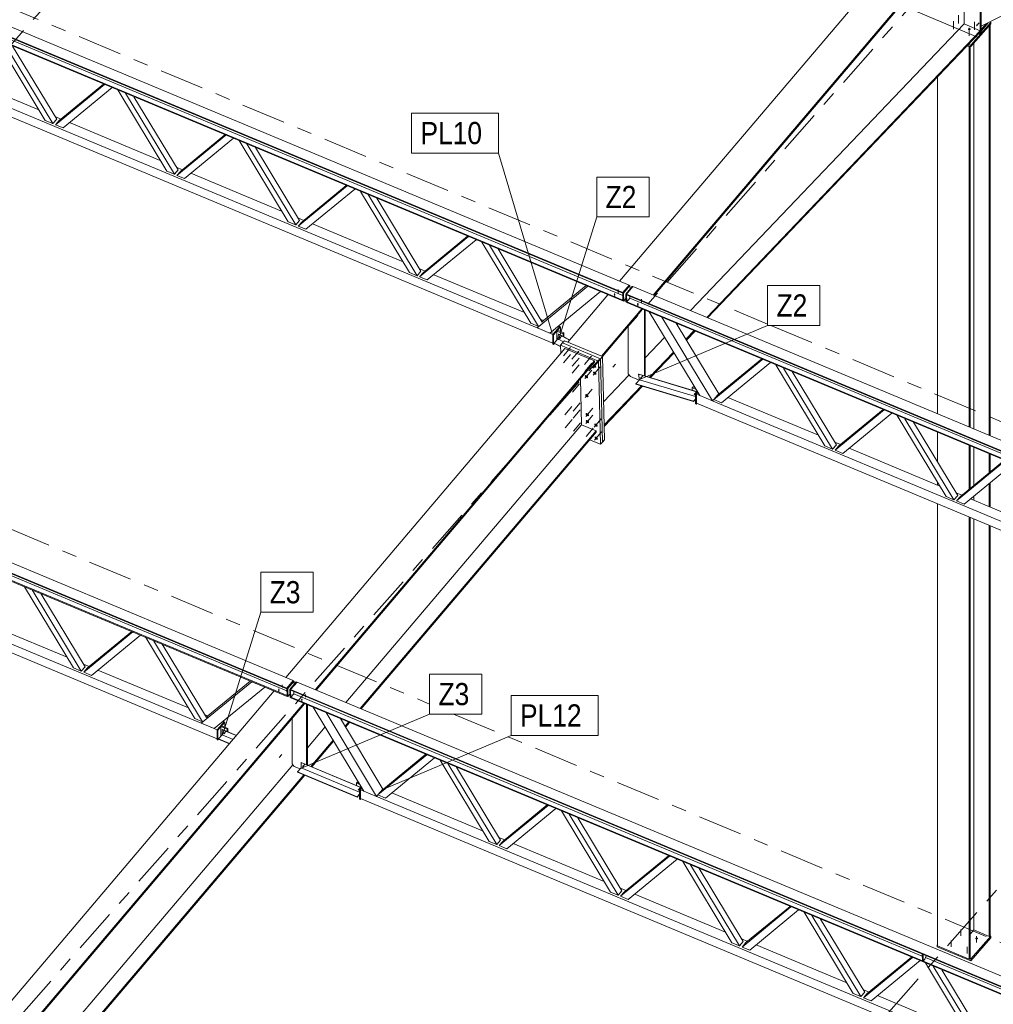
# Model space of a CAD drawing. Header units: millimetres. Extents: x -698 to 216, y -34 to 576.
# Tile 38 of 88: x -393 to -328, y 273 to 340. Entities that reach past the tile are written whole.
import ezdxf

# ---------------------------------------------------------------- set-up
doc = ezdxf.new("R2010")
doc.units = ezdxf.units.MM
for name, pattern in [('XKITLINE00', [0]), ('XKITLINE02', [4, 2, -2]), ('XKITLINE03', [6, 3, -1, 1, -1])]:
    doc.linetypes.add(name, pattern=pattern)
for name, color, linetype, lineweight in [('Element', 2, 'Continuous', 0), ('Spoina', 1, 'Continuous', 0), ('Znak elementu', 2, 'Continuous', 0), ('Śruba', 3, 'Continuous', 0)]:
    doc.layers.add(name, color=color, linetype=linetype, lineweight=lineweight)
doc.styles.add('ARIAL', font='ARIAL.TTF')

msp = doc.modelspace()

# ---------------------------------------------------------------- hatches: boundary and pattern name
at = {"layer": 'Śruba'}
for points in [[(-328.623, 339.565), (-328.616, 339.556), (-328.611, 339.547), (-328.607, 339.538), (-328.605, 339.529), (-328.605, 339.521), (-328.607, 339.513), (-328.611, 339.507), (-328.617, 339.503), (-328.624, 339.5), (-328.632, 339.499), (-328.641, 339.499), (-328.65, 339.502), (-328.66, 339.506), (-328.67, 339.512), (-328.679, 339.519), (-328.687, 339.527), (-328.694, 339.536), (-328.699, 339.545), (-328.703, 339.554), (-328.704, 339.563), (-328.704, 339.571), (-328.702, 339.578), (-328.699, 339.585), (-328.693, 339.589), (-328.686, 339.592), (-328.678, 339.593), (-328.669, 339.592), (-328.659, 339.59), (-328.649, 339.586), (-328.64, 339.58), (-328.631, 339.573)], [(-329.194, 339.2), (-329.203, 339.2), (-329.212, 339.202), (-329.22, 339.204), (-329.228, 339.207), (-329.236, 339.21), (-329.243, 339.214), (-329.25, 339.218), (-329.256, 339.222), (-329.261, 339.227), (-329.266, 339.233), (-329.27, 339.238), (-329.273, 339.244), (-329.275, 339.25), (-329.276, 339.256), (-329.277, 339.262), (-329.276, 339.269), (-329.275, 339.275), (-329.273, 339.281), (-329.27, 339.287), (-329.266, 339.292), (-329.261, 339.297), (-329.256, 339.302), (-329.25, 339.307), (-329.243, 339.311), (-329.236, 339.315), (-329.228, 339.318), (-329.22, 339.321), (-329.212, 339.323), (-329.203, 339.324), (-329.194, 339.325), (-329.185, 339.325), (-329.176, 339.325), (-329.167, 339.324), (-329.158, 339.323), (-329.15, 339.321), (-329.142, 339.318), (-329.134, 339.315), (-329.127, 339.311), (-329.12, 339.307), (-329.114, 339.302), (-329.109, 339.297), (-329.104, 339.292), (-329.1, 339.287), (-329.097, 339.281), (-329.095, 339.275), (-329.094, 339.269), (-329.093, 339.262), (-329.094, 339.256), (-329.095, 339.25), (-329.097, 339.244), (-329.1, 339.238), (-329.104, 339.233), (-329.109, 339.227), (-329.114, 339.222), (-329.12, 339.218), (-329.127, 339.214), (-329.134, 339.21), (-329.142, 339.207), (-329.15, 339.204), (-329.158, 339.202), (-329.167, 339.2), (-329.176, 339.2), (-329.185, 339.199)], [(-353.159, 321.284), (-353.17, 321.286), (-353.18, 321.29), (-353.189, 321.295), (-353.196, 321.301), (-353.202, 321.308), (-353.205, 321.315), (-353.207, 321.323), (-353.206, 321.332), (-353.203, 321.339), (-353.197, 321.347), (-353.19, 321.353), (-353.182, 321.358), (-353.172, 321.362), (-353.161, 321.365), (-353.149, 321.366), (-353.138, 321.366), (-353.127, 321.363), (-353.117, 321.36), (-353.108, 321.355), (-353.1, 321.349), (-353.095, 321.342), (-353.091, 321.334), (-353.09, 321.326), (-353.091, 321.318), (-353.094, 321.31), (-353.099, 321.303), (-353.107, 321.297), (-353.115, 321.291), (-353.125, 321.287), (-353.136, 321.285), (-353.147, 321.284)], [(-351.592, 320.629), (-351.603, 320.632), (-351.613, 320.635), (-351.622, 320.64), (-351.629, 320.646), (-351.635, 320.653), (-351.638, 320.661), (-351.639, 320.669), (-351.638, 320.677), (-351.635, 320.685), (-351.63, 320.692), (-351.623, 320.698), (-351.614, 320.704), (-351.604, 320.708), (-351.593, 320.71), (-351.582, 320.711), (-351.571, 320.711), (-351.56, 320.709), (-351.549, 320.705), (-351.541, 320.7), (-351.533, 320.694), (-351.528, 320.687), (-351.524, 320.68), (-351.523, 320.672), (-351.524, 320.663), (-351.527, 320.656), (-351.532, 320.648), (-351.539, 320.642), (-351.548, 320.637), (-351.558, 320.633), (-351.569, 320.63), (-351.58, 320.629)], [(-356.794, 318.418), (-356.787, 318.409), (-356.782, 318.4), (-356.778, 318.39), (-356.777, 318.382), (-356.777, 318.373), (-356.779, 318.366), (-356.782, 318.36), (-356.788, 318.355), (-356.795, 318.353), (-356.803, 318.351), (-356.812, 318.352), (-356.822, 318.355), (-356.832, 318.359), (-356.841, 318.364), (-356.85, 318.371), (-356.858, 318.379), (-356.865, 318.388), (-356.87, 318.397), (-356.874, 318.407), (-356.876, 318.416), (-356.876, 318.424), (-356.874, 318.431), (-356.87, 318.437), (-356.865, 318.442), (-356.858, 318.445), (-356.849, 318.446), (-356.84, 318.445), (-356.831, 318.443), (-356.821, 318.438), (-356.811, 318.433), (-356.802, 318.426)], [(-354.444, 316.528), (-354.435, 316.519), (-354.426, 316.509), (-354.419, 316.499), (-354.412, 316.489), (-354.406, 316.478), (-354.401, 316.468), (-354.397, 316.458), (-354.394, 316.448), (-354.392, 316.438), (-354.391, 316.428), (-354.392, 316.419), (-354.393, 316.411), (-354.395, 316.403), (-354.399, 316.396), (-354.404, 316.389), (-354.409, 316.384), (-354.416, 316.379), (-354.423, 316.376), (-354.431, 316.373), (-354.44, 316.371), (-354.449, 316.37), (-354.459, 316.371), (-354.47, 316.372), (-354.481, 316.374), (-354.492, 316.377), (-354.503, 316.381), (-354.514, 316.387), (-354.525, 316.393), (-354.536, 316.399), (-354.547, 316.407), (-354.557, 316.415), (-354.567, 316.424), (-354.576, 316.433), (-354.584, 316.443), (-354.592, 316.453), (-354.599, 316.463), (-354.605, 316.473), (-354.61, 316.484), (-354.614, 316.494), (-354.617, 316.504), (-354.618, 316.514), (-354.619, 316.523), (-354.619, 316.532), (-354.618, 316.541), (-354.615, 316.549), (-354.611, 316.556), (-354.607, 316.562), (-354.601, 316.568), (-354.595, 316.572), (-354.588, 316.576), (-354.579, 316.579), (-354.571, 316.581), (-354.561, 316.581), (-354.551, 316.581), (-354.541, 316.58), (-354.53, 316.578), (-354.519, 316.574), (-354.508, 316.57), (-354.496, 316.565), (-354.485, 316.559), (-354.474, 316.552), (-354.464, 316.545), (-354.454, 316.537)], [(-354.992, 315.824), (-354.983, 315.815), (-354.975, 315.805), (-354.967, 315.795), (-354.96, 315.785), (-354.954, 315.774), (-354.949, 315.764), (-354.945, 315.754), (-354.942, 315.744), (-354.94, 315.734), (-354.94, 315.724), (-354.94, 315.715), (-354.941, 315.707), (-354.944, 315.699), (-354.947, 315.692), (-354.952, 315.685), (-354.957, 315.68), (-354.964, 315.675), (-354.971, 315.671), (-354.979, 315.669), (-354.988, 315.667), (-354.998, 315.666), (-355.008, 315.666), (-355.018, 315.668), (-355.029, 315.67), (-355.04, 315.673), (-355.051, 315.677), (-355.062, 315.682), (-355.073, 315.688), (-355.084, 315.695), (-355.095, 315.703), (-355.105, 315.711), (-355.115, 315.72), (-355.124, 315.729), (-355.132, 315.739), (-355.14, 315.749), (-355.147, 315.759), (-355.153, 315.769), (-355.158, 315.779), (-355.162, 315.79), (-355.165, 315.8), (-355.167, 315.81), (-355.168, 315.819), (-355.167, 315.828), (-355.166, 315.837), (-355.163, 315.844), (-355.16, 315.852), (-355.155, 315.858), (-355.15, 315.864), (-355.143, 315.868), (-355.136, 315.872), (-355.128, 315.875), (-355.119, 315.876), (-355.109, 315.877), (-355.099, 315.877), (-355.089, 315.876), (-355.078, 315.873), (-355.067, 315.87), (-355.056, 315.866), (-355.045, 315.861), (-355.034, 315.855), (-355.023, 315.848), (-355.012, 315.841), (-355.002, 315.833)], [(-354.433, 316.057), (-354.424, 316.048), (-354.416, 316.038), (-354.408, 316.028), (-354.401, 316.018), (-354.395, 316.007), (-354.39, 315.997), (-354.386, 315.987), (-354.383, 315.977), (-354.381, 315.967), (-354.38, 315.957), (-354.381, 315.948), (-354.382, 315.94), (-354.385, 315.932), (-354.388, 315.925), (-354.393, 315.918), (-354.398, 315.913), (-354.405, 315.908), (-354.412, 315.904), (-354.42, 315.902), (-354.429, 315.9), (-354.439, 315.899), (-354.449, 315.899), (-354.459, 315.901), (-354.47, 315.903), (-354.481, 315.906), (-354.492, 315.91), (-354.503, 315.915), (-354.514, 315.921), (-354.525, 315.928), (-354.536, 315.936), (-354.546, 315.944), (-354.556, 315.953), (-354.565, 315.962), (-354.573, 315.972), (-354.581, 315.982), (-354.588, 315.992), (-354.594, 316.002), (-354.599, 316.012), (-354.603, 316.023), (-354.606, 316.033), (-354.608, 316.043), (-354.608, 316.052), (-354.608, 316.061), (-354.607, 316.07), (-354.604, 316.077), (-354.601, 316.085), (-354.596, 316.091), (-354.591, 316.097), (-354.584, 316.101), (-354.577, 316.105), (-354.569, 316.108), (-354.56, 316.109), (-354.55, 316.11), (-354.54, 316.11), (-354.53, 316.109), (-354.519, 316.106), (-354.508, 316.103), (-354.497, 316.099), (-354.486, 316.094), (-354.475, 316.088), (-354.464, 316.081), (-354.453, 316.074), (-354.443, 316.066)], [(-351.324, 315.715), (-351.317, 315.707), (-351.311, 315.697), (-351.308, 315.688), (-351.306, 315.679), (-351.306, 315.671), (-351.308, 315.664), (-351.312, 315.658), (-351.317, 315.653), (-351.324, 315.65), (-351.333, 315.649), (-351.342, 315.65), (-351.351, 315.652), (-351.361, 315.656), (-351.371, 315.662), (-351.38, 315.669), (-351.388, 315.677), (-351.394, 315.686), (-351.4, 315.695), (-351.404, 315.704), (-351.405, 315.713), (-351.405, 315.722), (-351.403, 315.729), (-351.399, 315.735), (-351.394, 315.739), (-351.387, 315.742), (-351.379, 315.743), (-351.37, 315.743), (-351.36, 315.74), (-351.35, 315.736), (-351.341, 315.73), (-351.332, 315.723)], [(-354.963, 314.54), (-354.954, 314.531), (-354.945, 314.521), (-354.937, 314.511), (-354.931, 314.501), (-354.925, 314.491), (-354.92, 314.48), (-354.916, 314.47), (-354.913, 314.46), (-354.911, 314.45), (-354.91, 314.441), (-354.91, 314.432), (-354.912, 314.423), (-354.914, 314.415), (-354.918, 314.408), (-354.922, 314.402), (-354.928, 314.396), (-354.934, 314.392), (-354.942, 314.388), (-354.95, 314.385), (-354.959, 314.383), (-354.968, 314.382), (-354.978, 314.383), (-354.989, 314.384), (-355, 314.386), (-355.011, 314.39), (-355.022, 314.394), (-355.033, 314.399), (-355.044, 314.405), (-355.055, 314.412), (-355.066, 314.419), (-355.076, 314.427), (-355.085, 314.436), (-355.095, 314.445), (-355.103, 314.455), (-355.111, 314.465), (-355.118, 314.475), (-355.123, 314.485), (-355.128, 314.496), (-355.132, 314.506), (-355.135, 314.516), (-355.137, 314.526), (-355.138, 314.535), (-355.138, 314.544), (-355.136, 314.553), (-355.134, 314.561), (-355.13, 314.568), (-355.126, 314.574), (-355.12, 314.58), (-355.114, 314.585), (-355.106, 314.588), (-355.098, 314.591), (-355.089, 314.593), (-355.08, 314.594), (-355.07, 314.593), (-355.059, 314.592), (-355.049, 314.59), (-355.038, 314.587), (-355.026, 314.582), (-355.015, 314.577), (-355.004, 314.571), (-354.993, 314.564), (-354.983, 314.557), (-354.972, 314.549)], [(-347.705, 314.621), (-347.699, 314.612), (-347.693, 314.603), (-347.689, 314.594), (-347.688, 314.585), (-347.688, 314.577), (-347.69, 314.57), (-347.694, 314.564), (-347.699, 314.559), (-347.706, 314.556), (-347.714, 314.555), (-347.723, 314.556), (-347.733, 314.558), (-347.743, 314.562), (-347.752, 314.568), (-347.761, 314.575), (-347.769, 314.583), (-347.776, 314.592), (-347.782, 314.601), (-347.785, 314.61), (-347.787, 314.619), (-347.787, 314.627), (-347.785, 314.635), (-347.781, 314.641), (-347.776, 314.645), (-347.769, 314.648), (-347.76, 314.649), (-347.751, 314.649), (-347.742, 314.646), (-347.732, 314.642), (-347.722, 314.636), (-347.713, 314.629)], [(-354.933, 313.256), (-354.924, 313.247), (-354.916, 313.237), (-354.908, 313.228), (-354.901, 313.217), (-354.895, 313.207), (-354.89, 313.197), (-354.886, 313.186), (-354.883, 313.176), (-354.881, 313.166), (-354.881, 313.157), (-354.881, 313.148), (-354.882, 313.139), (-354.885, 313.132), (-354.888, 313.124), (-354.893, 313.118), (-354.899, 313.113), (-354.905, 313.108), (-354.912, 313.104), (-354.92, 313.101), (-354.929, 313.1), (-354.939, 313.099), (-354.949, 313.099), (-354.959, 313.1), (-354.97, 313.103), (-354.981, 313.106), (-354.992, 313.11), (-355.003, 313.115), (-355.015, 313.121), (-355.025, 313.128), (-355.036, 313.135), (-355.046, 313.144), (-355.056, 313.152), (-355.065, 313.162), (-355.074, 313.171), (-355.081, 313.181), (-355.088, 313.191), (-355.094, 313.202), (-355.099, 313.212), (-355.103, 313.222), (-355.106, 313.232), (-355.108, 313.242), (-355.109, 313.252), (-355.108, 313.261), (-355.107, 313.269), (-355.104, 313.277), (-355.101, 313.284), (-355.096, 313.291), (-355.091, 313.296), (-355.084, 313.301), (-355.077, 313.305), (-355.069, 313.307), (-355.06, 313.309), (-355.05, 313.31), (-355.04, 313.31), (-355.03, 313.308), (-355.019, 313.306), (-355.008, 313.303), (-354.997, 313.299), (-354.986, 313.294), (-354.975, 313.288), (-354.964, 313.281), (-354.953, 313.273), (-354.943, 313.265)], [(-354.922, 312.785), (-354.913, 312.776), (-354.905, 312.766), (-354.897, 312.756), (-354.89, 312.746), (-354.884, 312.736), (-354.879, 312.726), (-354.875, 312.715), (-354.872, 312.705), (-354.871, 312.695), (-354.87, 312.686), (-354.87, 312.677), (-354.872, 312.668), (-354.874, 312.66), (-354.878, 312.653), (-354.882, 312.647), (-354.888, 312.641), (-354.894, 312.637), (-354.902, 312.633), (-354.91, 312.63), (-354.918, 312.628), (-354.928, 312.628), (-354.938, 312.628), (-354.948, 312.629), (-354.959, 312.632), (-354.97, 312.635), (-354.981, 312.639), (-354.993, 312.644), (-355.004, 312.65), (-355.015, 312.657), (-355.025, 312.664), (-355.035, 312.672), (-355.045, 312.681), (-355.054, 312.69), (-355.063, 312.7), (-355.07, 312.71), (-355.077, 312.72), (-355.083, 312.731), (-355.088, 312.741), (-355.092, 312.751), (-355.095, 312.761), (-355.097, 312.771), (-355.098, 312.781), (-355.097, 312.79), (-355.096, 312.798), (-355.094, 312.806), (-355.09, 312.813), (-355.085, 312.82), (-355.08, 312.825), (-355.073, 312.83), (-355.066, 312.833), (-355.058, 312.836), (-355.049, 312.838), (-355.04, 312.839), (-355.03, 312.839), (-355.019, 312.837), (-355.008, 312.835), (-354.997, 312.832), (-354.986, 312.828), (-354.975, 312.822), (-354.964, 312.817), (-354.953, 312.81), (-354.942, 312.802), (-354.932, 312.794)], [(-354.353, 312.547), (-354.343, 312.538), (-354.335, 312.528), (-354.327, 312.518), (-354.32, 312.508), (-354.314, 312.498), (-354.309, 312.487), (-354.305, 312.477), (-354.303, 312.467), (-354.301, 312.457), (-354.3, 312.448), (-354.3, 312.439), (-354.302, 312.43), (-354.304, 312.422), (-354.308, 312.415), (-354.312, 312.409), (-354.318, 312.403), (-354.324, 312.399), (-354.332, 312.395), (-354.34, 312.392), (-354.349, 312.39), (-354.358, 312.39), (-354.368, 312.39), (-354.378, 312.391), (-354.389, 312.393), (-354.4, 312.397), (-354.411, 312.401), (-354.423, 312.406), (-354.434, 312.412), (-354.445, 312.419), (-354.455, 312.426), (-354.465, 312.434), (-354.475, 312.443), (-354.484, 312.452), (-354.493, 312.462), (-354.5, 312.472), (-354.507, 312.482), (-354.513, 312.493), (-354.518, 312.503), (-354.522, 312.513), (-354.525, 312.523), (-354.527, 312.533), (-354.528, 312.543), (-354.528, 312.552), (-354.526, 312.56), (-354.524, 312.568), (-354.52, 312.575), (-354.516, 312.581), (-354.51, 312.587), (-354.503, 312.592), (-354.496, 312.595), (-354.488, 312.598), (-354.479, 312.6), (-354.47, 312.601), (-354.46, 312.6), (-354.449, 312.599), (-354.438, 312.597), (-354.427, 312.594), (-354.416, 312.59), (-354.405, 312.584), (-354.394, 312.578), (-354.383, 312.572), (-354.372, 312.564), (-354.362, 312.556)], [(-354.332, 311.664), (-354.323, 311.655), (-354.315, 311.645), (-354.307, 311.635), (-354.3, 311.625), (-354.294, 311.615), (-354.289, 311.604), (-354.285, 311.594), (-354.282, 311.584), (-354.28, 311.574), (-354.28, 311.564), (-354.28, 311.555), (-354.281, 311.547), (-354.284, 311.539), (-354.287, 311.532), (-354.292, 311.526), (-354.297, 311.52), (-354.304, 311.515), (-354.311, 311.512), (-354.319, 311.509), (-354.328, 311.507), (-354.338, 311.506), (-354.348, 311.507), (-354.358, 311.508), (-354.369, 311.51), (-354.38, 311.513), (-354.391, 311.518), (-354.402, 311.523), (-354.413, 311.529), (-354.424, 311.535), (-354.435, 311.543), (-354.445, 311.551), (-354.455, 311.56), (-354.464, 311.569), (-354.472, 311.579), (-354.48, 311.589), (-354.487, 311.599), (-354.493, 311.609), (-354.498, 311.62), (-354.502, 311.63), (-354.505, 311.64), (-354.507, 311.65), (-354.508, 311.659), (-354.507, 311.668), (-354.506, 311.677), (-354.503, 311.685), (-354.5, 311.692), (-354.495, 311.698), (-354.49, 311.704), (-354.483, 311.708), (-354.476, 311.712), (-354.468, 311.715), (-354.459, 311.717), (-354.449, 311.717), (-354.439, 311.717), (-354.429, 311.716), (-354.418, 311.714), (-354.407, 311.71), (-354.396, 311.706), (-354.385, 311.701), (-354.374, 311.695), (-354.363, 311.688), (-354.352, 311.681), (-354.342, 311.673)], [(-375.855, 294.552), (-375.866, 294.554), (-375.876, 294.558), (-375.885, 294.563), (-375.893, 294.569), (-375.898, 294.576), (-375.902, 294.584), (-375.903, 294.592), (-375.902, 294.6), (-375.899, 294.608), (-375.894, 294.615), (-375.887, 294.621), (-375.878, 294.627), (-375.868, 294.631), (-375.857, 294.633), (-375.846, 294.634), (-375.834, 294.634), (-375.823, 294.632), (-375.813, 294.628), (-375.804, 294.623), (-375.797, 294.617), (-375.791, 294.61), (-375.788, 294.602), (-375.786, 294.594), (-375.787, 294.586), (-375.79, 294.578), (-375.796, 294.571), (-375.803, 294.565), (-375.812, 294.559), (-375.822, 294.555), (-375.832, 294.553), (-375.844, 294.552)], [(-374.288, 293.898), (-374.299, 293.9), (-374.309, 293.903), (-374.318, 293.908), (-374.325, 293.914), (-374.331, 293.921), (-374.334, 293.929), (-374.336, 293.937), (-374.335, 293.945), (-374.332, 293.953), (-374.326, 293.96), (-374.319, 293.967), (-374.311, 293.972), (-374.301, 293.976), (-374.29, 293.979), (-374.278, 293.98), (-374.267, 293.979), (-374.256, 293.977), (-374.246, 293.973), (-374.237, 293.968), (-374.229, 293.962), (-374.224, 293.955), (-374.22, 293.948), (-374.219, 293.94), (-374.22, 293.932), (-374.223, 293.924), (-374.228, 293.917), (-374.235, 293.91), (-374.244, 293.905), (-374.254, 293.901), (-374.265, 293.898), (-374.276, 293.897)], [(-379.491, 291.686), (-379.484, 291.677), (-379.478, 291.668), (-379.475, 291.659), (-379.473, 291.65), (-379.473, 291.641), (-379.475, 291.634), (-379.479, 291.628), (-379.484, 291.624), (-379.491, 291.621), (-379.499, 291.62), (-379.509, 291.62), (-379.518, 291.623), (-379.528, 291.627), (-379.538, 291.633), (-379.547, 291.64), (-379.555, 291.648), (-379.561, 291.656), (-379.567, 291.666), (-379.57, 291.675), (-379.572, 291.684), (-379.572, 291.692), (-379.57, 291.699), (-379.566, 291.705), (-379.561, 291.71), (-379.554, 291.713), (-379.546, 291.714), (-379.537, 291.713), (-379.527, 291.711), (-379.517, 291.706), (-379.508, 291.701), (-379.499, 291.694)], [(-374.162, 289.46), (-374.156, 289.451), (-374.15, 289.442), (-374.147, 289.433), (-374.145, 289.424), (-374.145, 289.416), (-374.147, 289.409), (-374.151, 289.403), (-374.156, 289.398), (-374.163, 289.395), (-374.171, 289.394), (-374.18, 289.395), (-374.19, 289.397), (-374.2, 289.401), (-374.209, 289.407), (-374.218, 289.414), (-374.226, 289.422), (-374.233, 289.431), (-374.239, 289.44), (-374.242, 289.449), (-374.244, 289.458), (-374.244, 289.466), (-374.242, 289.474), (-374.238, 289.48), (-374.233, 289.484), (-374.226, 289.487), (-374.218, 289.488), (-374.208, 289.488), (-374.199, 289.485), (-374.189, 289.481), (-374.18, 289.475), (-374.171, 289.468)], [(-370.402, 287.889), (-370.395, 287.88), (-370.389, 287.871), (-370.386, 287.862), (-370.384, 287.853), (-370.384, 287.845), (-370.386, 287.838), (-370.39, 287.832), (-370.395, 287.827), (-370.402, 287.824), (-370.411, 287.823), (-370.42, 287.824), (-370.429, 287.826), (-370.439, 287.83), (-370.449, 287.836), (-370.458, 287.843), (-370.466, 287.851), (-370.473, 287.86), (-370.478, 287.869), (-370.482, 287.878), (-370.483, 287.887), (-370.483, 287.895), (-370.481, 287.903), (-370.477, 287.909), (-370.472, 287.913), (-370.465, 287.916), (-370.457, 287.917), (-370.448, 287.917), (-370.438, 287.914), (-370.428, 287.91), (-370.419, 287.904), (-370.41, 287.897)], [(-328.697, 277.734), (-328.706, 277.735), (-328.714, 277.736), (-328.723, 277.738), (-328.731, 277.741), (-328.739, 277.744), (-328.746, 277.748), (-328.753, 277.752), (-328.759, 277.756), (-328.764, 277.761), (-328.769, 277.767), (-328.772, 277.772), (-328.776, 277.778), (-328.778, 277.784), (-328.779, 277.79), (-328.779, 277.796), (-328.779, 277.803), (-328.778, 277.809), (-328.776, 277.815), (-328.772, 277.821), (-328.769, 277.826), (-328.764, 277.832), (-328.759, 277.837), (-328.753, 277.841), (-328.746, 277.845), (-328.739, 277.849), (-328.731, 277.852), (-328.723, 277.855), (-328.714, 277.857), (-328.706, 277.858), (-328.697, 277.859), (-328.688, 277.86), (-328.679, 277.859), (-328.67, 277.858), (-328.661, 277.857), (-328.653, 277.855), (-328.645, 277.852), (-328.637, 277.849), (-328.63, 277.845), (-328.623, 277.841), (-328.617, 277.837), (-328.612, 277.832), (-328.607, 277.826), (-328.603, 277.821), (-328.6, 277.815), (-328.598, 277.809), (-328.597, 277.803), (-328.596, 277.796), (-328.597, 277.79), (-328.598, 277.784), (-328.6, 277.778), (-328.603, 277.772), (-328.607, 277.767), (-328.612, 277.761), (-328.617, 277.756), (-328.623, 277.752), (-328.63, 277.748), (-328.637, 277.744), (-328.645, 277.741), (-328.653, 277.738), (-328.661, 277.736), (-328.67, 277.735), (-328.679, 277.734), (-328.688, 277.733)]]:
    msp.add_hatch(color=256, dxfattribs=at).paths.add_polyline_path(points, flags=17)

# ---------------------------------------------------------------- linework, layer by layer
at = {"layer": 'Element', "linetype": 'XKITLINE00', "lineweight": 0}
for p, q in [((-437.403, 357.569), (-352.168, 321.966)), ((-352.6, 321.457), (-437.835, 357.06)), ((-352.599, 321.41), (-437.834, 357.013)), ((-352.588, 320.939), (-437.823, 356.542)), ((-352.587, 320.892), (-437.822, 356.495)), ((-433.114, 349.687), (-357.317, 318.026)), ((-432.084, 349.861), (-358.38, 319.075)), ((-352.816, 322.237), (-331.162, 347.751)), ((-350.536, 321.285), (-328.618, 347.11)), ((-350.475, 321.259), (-328.557, 347.085)), ((-328.441, 338.914), (-328.441, 347.037)), ((-328.372, 338.993), (-328.372, 346.945)), ((-329.538, 339.613), (-329.538, 345.929)), ((-328.372, 339.465), (-325.116, 341.116)), ((-348.027, 320.236), (-329.538, 339.613)), ((-329.538, 339.613), (-328.441, 339.154)), ((-329.085, 338.184), (-327.728, 339.723)), ((-327.728, 339.627), (-329.085, 338.087)), ((-328.372, 339.233), (-328.047, 339.629)), ((-328.368, 339.141), (-327.911, 339.698)), ((-327.836, 311.803), (-327.836, 339.504)), ((-327.801, 339.754), (-327.728, 339.723)), ((-327.764, 311.773), (-327.764, 339.585)), ((-327.728, 339.723), (-327.728, 339.627)), ((-395.014, 338.988), (-352.596, 321.27)), ((-346.929, 319.778), (-328.441, 339.154)), ((-346.863, 319.751), (-328.445, 339.053)), ((-328.539, 338.955), (-328.441, 338.914)), ((-328.441, 339.154), (-328.445, 339.053)), ((-328.441, 338.914), (-328.372, 338.993)), ((-328.368, 339.141), (-328.372, 339.233)), ((-328.372, 339.143), (-328.368, 339.141)), ((-391.621, 333.094), (-394.93, 338.579)), ((-391.103, 332.877), (-394.412, 338.362)), ((-329.324, 338.133), (-329.191, 338.077)), ((-329.085, 338.087), (-329.287, 338.171)), ((-329.221, 338.24), (-329.085, 338.184)), ((-329.085, 338.184), (-329.085, 338.087)), ((-328.871, 312.235), (-328.871, 338.33)), ((-393.828, 338.118), (-390.843, 333.172)), ((-329.191, 338.077), (-329.156, 338.117)), ((-329.191, 312.369), (-329.191, 338.077)), ((-329.12, 312.339), (-329.12, 338.101)), ((-398.182, 336.371), (-392.054, 333.811)), ((-390.931, 332.805), (-387.622, 335.526)), ((-390.671, 333.1), (-387.687, 335.553)), ((-331.328, 313.262), (-331.328, 336.032)), ((-387.104, 335.31), (-390.413, 332.589)), ((-383.418, 329.668), (-386.728, 335.153)), ((-382.9, 329.451), (-386.21, 334.936)), ((-385.626, 334.692), (-382.641, 329.745)), ((-391.103, 332.877), (-391.621, 333.094)), ((-390.843, 333.172), (-391.103, 332.877)), ((-390.952, 333.351), (-390.563, 333.189)), ((-390.931, 332.805), (-390.671, 333.1)), ((-389.98, 332.945), (-383.851, 330.385)), ((-390.413, 332.589), (-390.931, 332.805)), ((-382.728, 329.379), (-379.419, 332.1)), ((-382.469, 329.674), (-379.485, 332.127)), ((-378.901, 331.884), (-382.21, 329.163)), ((-375.216, 326.241), (-378.525, 331.726)), ((-374.698, 326.025), (-378.007, 331.51)), ((-460.099, 330.837), (-374.864, 295.234)), ((-377.423, 331.266), (-374.439, 326.319)), ((-375.296, 294.725), (-460.531, 330.328)), ((-375.295, 294.678), (-460.53, 330.281)), ((-375.284, 294.207), (-460.519, 329.81)), ((-375.283, 294.16), (-460.518, 329.763)), ((-382.9, 329.451), (-383.418, 329.668)), ((-382.641, 329.745), (-382.9, 329.451)), ((-382.749, 329.925), (-382.361, 329.763)), ((-382.728, 329.379), (-382.469, 329.674)), ((-381.777, 329.519), (-375.649, 326.959)), ((-382.21, 329.163), (-382.728, 329.379)), ((-374.526, 325.953), (-371.217, 328.674)), ((-374.267, 326.247), (-371.282, 328.701)), ((-370.699, 328.457), (-374.008, 325.737)), ((-367.014, 322.815), (-370.323, 328.3)), ((-366.496, 322.599), (-369.805, 328.084)), ((-369.221, 327.84), (-366.236, 322.893)), ((-374.698, 326.025), (-375.216, 326.241)), ((-374.439, 326.319), (-374.698, 326.025)), ((-374.547, 326.499), (-374.158, 326.336)), ((-374.526, 325.953), (-374.267, 326.247)), ((-374.008, 325.737), (-374.526, 325.953)), ((-373.575, 326.093), (-367.447, 323.533)), ((-366.324, 322.527), (-363.015, 325.248)), ((-366.064, 322.821), (-363.08, 325.275)), ((-362.497, 325.031), (-365.806, 322.311)), ((-358.811, 319.389), (-362.121, 324.874)), ((-358.294, 319.173), (-361.603, 324.658)), ((-358.034, 319.467), (-361.019, 324.414)), ((-455.81, 322.955), (-380.013, 291.294)), ((-454.78, 323.129), (-381.077, 292.343)), ((-366.236, 322.893), (-366.496, 322.599)), ((-366.345, 323.073), (-365.956, 322.91)), ((-366.496, 322.599), (-367.014, 322.815)), ((-366.324, 322.527), (-366.064, 322.821)), ((-365.806, 322.311), (-366.324, 322.527)), ((-365.373, 322.667), (-359.244, 320.107)), ((-354.963, 321.884), (-358.38, 319.075)), ((-357.948, 319.565), (-355.072, 321.93)), ((-354.1, 321.524), (-357.517, 318.714)), ((-354.963, 321.885), (-354.963, 321.884)), ((-354.963, 321.884), (-354.1, 321.524)), ((-354.1, 321.524), (-354.1, 321.524)), ((-352.168, 321.966), (-352.6, 321.457)), ((-352.6, 321.439), (-352.168, 321.949)), ((-352.111, 321.925), (-352.543, 321.416)), ((-352.4, 321.356), (-351.968, 321.865)), ((-352.344, 321.35), (-351.911, 321.859)), ((-352.168, 321.949), (-352.168, 321.966)), ((-352.168, 321.949), (-352.111, 321.925)), ((-352.105, 321.703), (-352.111, 321.925)), ((-351.968, 321.865), (-351.922, 321.846)), ((-351.911, 321.859), (-266.677, 286.256)), ((-356.316, 318.113), (-353.599, 321.315)), ((-352.6, 321.457), (-352.599, 321.41)), ((-352.587, 320.91), (-352.6, 321.439)), ((-352.543, 321.416), (-352.6, 321.439)), ((-352.587, 320.892), (-352.588, 320.939)), ((-352.53, 320.886), (-352.587, 320.91)), ((-352.576, 320.905), (-352.587, 320.892)), ((-352.53, 320.886), (-352.543, 321.416)), ((-352.393, 321.048), (-352.53, 320.886)), ((-352.388, 320.826), (-352.4, 321.356)), ((-352.4, 321.356), (-352.343, 321.332)), ((-352.388, 320.826), (-352.331, 320.802)), ((-267.109, 285.747), (-352.344, 321.35)), ((-352.344, 321.35), (-352.342, 321.303)), ((-352.331, 320.802), (-352.343, 321.332)), ((-267.108, 285.7), (-352.342, 321.303)), ((-352.126, 321.074), (-352.332, 320.832)), ((-267.097, 285.229), (-352.332, 320.832)), ((-352.332, 320.832), (-352.33, 320.785)), ((-352.13, 321.214), (-352.126, 321.074)), ((-352.126, 321.074), (-309.748, 303.372)), ((-354.036, 317.16), (-351.319, 320.362)), ((-353.976, 317.135), (-351.258, 320.337)), ((-267.096, 285.182), (-352.33, 320.785)), ((-351.126, 315.829), (-351.126, 320.282)), ((-351.074, 315.813), (-351.074, 320.26)), ((-358.142, 319.646), (-357.948, 319.565)), ((-358.034, 319.468), (-357.948, 319.565)), ((-350.817, 320.153), (-350.818, 320.151)), ((-350.818, 320.151), (-349.955, 319.791)), ((-350.818, 320.151), (-347.401, 314.488)), ((-349.955, 319.791), (-349.954, 319.792)), ((-349.955, 319.791), (-346.537, 314.128)), ((-358.294, 319.173), (-358.811, 319.389)), ((-358.38, 319.075), (-358.294, 319.173)), ((-357.517, 318.714), (-358.38, 319.075)), ((-358.315, 319.047), (-357.315, 318.63)), ((-356.842, 319.167), (-357.317, 318.627)), ((-356.799, 319.149), (-357.274, 318.61)), ((-357.011, 318.909), (-357.063, 318.85)), ((-357.063, 318.244), (-357.063, 318.85)), ((-357.063, 318.85), (-356.635, 318.671)), ((-356.583, 318.73), (-357.011, 318.909)), ((-356.976, 319.159), (-356.883, 319.12)), ((-356.799, 319.149), (-356.842, 319.167)), ((-356.799, 318.82), (-356.799, 319.149)), ((-352.223, 319.2), (-352.223, 315.962)), ((-346.105, 314.618), (-348.983, 319.386)), ((-348.927, 319.293), (-348.879, 319.343)), ((-348.332, 318.308), (-347.782, 318.885)), ((-348.296, 318.249), (-347.716, 318.857)), ((-357.317, 317.962), (-357.317, 318.627)), ((-357.317, 318.627), (-357.274, 318.61)), ((-357.274, 318.61), (-357.274, 317.945)), ((-356.993, 318.323), (-357.24, 318.043)), ((-356.939, 318.641), (-356.993, 318.323)), ((-356.993, 318.323), (-356.61, 318.118)), ((-356.926, 318.656), (-356.939, 318.641)), ((-356.939, 318.641), (-356.201, 318.248)), ((-356.926, 318.656), (-356.188, 318.263)), ((-356.666, 318.052), (-356.537, 318.205)), ((-356.583, 318.73), (-356.635, 318.671)), ((-356.635, 318.671), (-356.635, 318.501)), ((-356.583, 318.474), (-356.583, 318.73)), ((-356.537, 318.205), (-353.972, 317.133)), ((-351.074, 317.042), (-349.768, 318.411)), ((-375.37, 295.446), (-356.508, 317.674)), ((-357.274, 317.945), (-357.317, 317.962)), ((-357.274, 317.945), (-357.215, 318.012)), ((-357.24, 318.043), (-357.243, 318.027)), ((-357.243, 318.027), (-356.793, 317.787)), ((-357.24, 318.043), (-356.794, 317.806)), ((-356.666, 318.052), (-356.796, 317.899)), ((-356.796, 317.899), (-354.231, 316.828)), ((-356.796, 317.899), (-356.783, 317.35)), ((-356.666, 318.052), (-354.101, 316.981)), ((-356.666, 318.052), (-354.101, 316.981)), ((-356.508, 317.674), (-354.514, 316.84)), ((-373.375, 294.612), (-354.514, 316.84)), ((-354.511, 316.746), (-354.514, 316.84)), ((-354.231, 316.828), (-354.101, 316.981)), ((-354.101, 316.981), (-353.972, 317.133)), ((-353.972, 311.351), (-354.101, 316.981)), ((-354.101, 316.981), (-353.972, 311.351)), ((-353.972, 317.133), (-353.843, 311.504)), ((-350.794, 315.728), (-349.174, 317.426)), ((-350.722, 315.706), (-349.138, 317.367)), ((-346.451, 314.226), (-343.142, 316.947)), ((-346.192, 314.52), (-343.207, 316.974)), ((-373.314, 294.587), (-354.511, 316.746)), ((-354.102, 311.198), (-354.231, 316.828)), ((-342.624, 316.73), (-345.933, 314.01)), ((-338.939, 311.088), (-342.248, 316.573)), ((-338.421, 310.872), (-341.73, 316.357)), ((-355.381, 312.526), (-355.453, 315.637)), ((-353.902, 314.079), (-352.17, 315.894)), ((-352.223, 315.962), (-352.081, 315.782)), ((-352.081, 315.782), (-351.496, 315.538)), ((-351.471, 315.566), (-351.717, 315.287)), ((-351.513, 315.945), (-351.526, 315.931)), ((-347.625, 314.751), (-351.526, 315.931)), ((-351.526, 315.931), (-351.471, 315.566)), ((-351.513, 315.945), (-347.612, 314.766)), ((-351.471, 315.566), (-347.687, 314.422)), ((-341.146, 316.113), (-338.161, 311.166)), ((-353.866, 312.509), (-351.341, 315.155)), ((-353.863, 312.414), (-351.269, 315.133)), ((-347.817, 314.107), (-351.717, 315.287)), ((-351.717, 315.287), (-351.714, 315.268)), ((-347.814, 314.088), (-351.714, 315.268)), ((-347.902, 315.024), (-347.851, 315.082)), ((-347.664, 314.924), (-347.902, 315.024)), ((-347.902, 315.024), (-347.902, 314.854)), ((-347.851, 315.082), (-347.729, 315.032)), ((-347.817, 314.107), (-347.687, 314.255)), ((-347.687, 314.232), (-347.814, 314.088)), ((-347.687, 314.605), (-347.559, 314.75)), ((-347.687, 313.94), (-347.687, 314.605)), ((-347.687, 314.605), (-347.644, 314.587)), ((-347.644, 314.587), (-347.535, 314.711)), ((-347.644, 314.587), (-347.644, 313.922)), ((-347.612, 314.766), (-347.625, 314.751)), ((-347.615, 314.686), (-347.625, 314.751)), ((-347.524, 314.693), (-347.623, 314.581)), ((-347.623, 314.581), (-347.401, 314.489)), ((-347.623, 314.581), (-347.623, 313.977)), ((-347.602, 314.701), (-347.612, 314.766)), ((-346.537, 314.128), (-347.401, 314.488)), ((-346.537, 314.128), (-346.451, 314.226)), ((-346.451, 314.226), (-346.192, 314.52)), ((-345.933, 314.01), (-346.451, 314.226)), ((-346.45, 314.227), (-346.105, 314.618)), ((-346.105, 314.618), (-346.083, 314.609)), ((-345.5, 314.366), (-339.372, 311.806)), ((-347.814, 314.088), (-347.817, 314.107)), ((-347.644, 313.922), (-347.687, 313.94)), ((-347.644, 313.922), (-347.603, 313.969)), ((-347.623, 313.977), (-271.826, 282.316)), ((-346.593, 314.151), (-272.889, 283.365)), ((-338.249, 310.8), (-334.94, 313.521)), ((-337.989, 311.094), (-335.005, 313.548)), ((-334.422, 313.304), (-337.731, 310.584)), ((-330.736, 307.662), (-334.046, 313.147)), ((-330.219, 307.446), (-333.528, 312.931)), ((-417.625, 312.221), (-375.292, 294.538)), ((-371.314, 293.752), (-355.381, 312.526)), ((-355.381, 312.526), (-354.405, 312.118)), ((-332.944, 312.687), (-329.959, 307.74)), ((-370.338, 293.344), (-354.405, 312.118)), ((-370.278, 293.319), (-354.403, 312.024)), ((-354.842, 311.507), (-354.102, 311.198)), ((-354.405, 312.118), (-354.403, 312.024)), ((-331.328, 310.009), (-331.328, 312.012)), ((-354.102, 311.198), (-353.972, 311.351)), ((-353.972, 311.351), (-353.843, 311.504)), ((-338.421, 310.872), (-338.939, 311.088)), ((-338.161, 311.166), (-338.421, 310.872)), ((-338.27, 311.346), (-337.881, 311.183)), ((-338.249, 310.8), (-337.989, 311.094)), ((-337.298, 310.94), (-331.169, 308.38)), ((-329.191, 308.158), (-329.191, 311.119)), ((-329.12, 308.217), (-329.12, 311.09)), ((-328.871, 308.422), (-328.871, 310.985)), ((-337.731, 310.584), (-338.249, 310.8)), ((-327.836, 309.272), (-327.836, 310.553)), ((-327.764, 309.331), (-327.764, 310.523)), ((-330.046, 307.374), (-326.737, 310.094)), ((-329.787, 307.668), (-326.803, 310.122)), ((-326.219, 309.878), (-329.528, 307.157)), ((-331.328, 308.446), (-331.328, 308.643)), ((-327.836, 306.987), (-327.836, 308.549)), ((-327.764, 306.957), (-327.764, 308.608)), ((-330.219, 307.446), (-330.736, 307.662)), ((-329.959, 307.74), (-330.219, 307.446)), ((-330.067, 307.919), (-329.679, 307.757)), ((-330.046, 307.374), (-329.787, 307.668)), ((-328.871, 307.419), (-328.871, 307.698)), ((-331.328, 277.289), (-331.328, 307.171)), ((-329.528, 307.157), (-330.046, 307.374)), ((-329.095, 307.513), (-322.967, 304.954)), ((-329.191, 276.396), (-329.191, 306.278)), ((-329.12, 276.477), (-329.12, 306.248)), ((-328.871, 278.366), (-328.871, 306.144)), ((-327.836, 277.934), (-327.836, 305.712)), ((-327.764, 278.015), (-327.764, 305.682)), ((-389.71, 296.083), (-393.019, 301.568)), ((-389.192, 295.867), (-392.501, 301.352)), ((-391.917, 301.108), (-388.933, 296.161)), ((-396.271, 299.361), (-390.143, 296.801)), ((-389.02, 295.795), (-385.711, 298.516)), ((-388.761, 296.089), (-385.776, 298.543)), ((-385.193, 298.299), (-388.502, 295.579)), ((-381.508, 292.657), (-384.817, 298.142)), ((-380.99, 292.441), (-384.299, 297.926)), ((-380.731, 292.736), (-383.715, 297.682)), ((-389.041, 296.341), (-388.652, 296.178)), ((-389.192, 295.867), (-389.71, 296.083)), ((-388.933, 296.161), (-389.192, 295.867)), ((-389.02, 295.795), (-388.761, 296.089)), ((-388.502, 295.579), (-389.02, 295.795)), ((-388.069, 295.935), (-381.941, 293.375)), ((-377.66, 295.152), (-381.077, 292.343)), ((-380.645, 292.833), (-377.768, 295.198)), ((-377.66, 295.153), (-377.66, 295.152)), ((-376.796, 294.792), (-377.66, 295.152)), ((-374.864, 295.234), (-375.296, 294.725)), ((-375.296, 294.708), (-374.864, 295.217)), ((-374.807, 295.193), (-375.239, 294.684)), ((-375.096, 294.624), (-374.664, 295.133)), ((-375.04, 294.618), (-374.608, 295.127)), ((-374.864, 295.217), (-374.864, 295.234)), ((-374.864, 295.217), (-374.807, 295.193)), ((-374.802, 294.972), (-374.807, 295.193)), ((-374.664, 295.133), (-374.619, 295.114)), ((-374.608, 295.127), (-289.373, 259.524)), ((-398.066, 268.698), (-376.152, 294.523)), ((-376.796, 294.792), (-380.213, 291.982)), ((-376.796, 294.792), (-376.796, 294.792)), ((-375.296, 294.725), (-375.295, 294.678)), ((-375.284, 294.178), (-375.296, 294.708)), ((-375.239, 294.684), (-375.296, 294.708)), ((-375.283, 294.16), (-375.284, 294.207)), ((-375.227, 294.154), (-375.239, 294.684)), ((-375.089, 294.316), (-375.227, 294.154)), ((-375.084, 294.094), (-375.096, 294.624)), ((-375.096, 294.624), (-375.04, 294.6)), ((-289.805, 259.015), (-375.04, 294.618)), ((-375.04, 294.618), (-375.039, 294.571)), ((-375.027, 294.071), (-375.04, 294.6)), ((-289.804, 258.968), (-375.039, 294.571)), ((-374.823, 294.342), (-375.028, 294.1)), ((-374.826, 294.482), (-374.823, 294.342)), ((-374.823, 294.342), (-332.36, 276.605)), ((-396.071, 267.865), (-374.158, 293.69)), ((-396.01, 267.84), (-374.097, 293.665)), ((-375.227, 294.154), (-375.284, 294.178)), ((-375.272, 294.173), (-375.283, 294.16)), ((-375.084, 294.094), (-375.027, 294.071)), ((-289.793, 258.497), (-375.028, 294.1)), ((-375.028, 294.1), (-375.027, 294.053)), ((-289.792, 258.45), (-375.027, 294.053)), ((-373.965, 289.547), (-373.965, 293.609)), ((-373.913, 289.525), (-373.913, 293.588)), ((-380.839, 292.915), (-380.645, 292.833)), ((-373.514, 293.421), (-373.515, 293.419)), ((-373.515, 293.419), (-372.651, 293.059)), ((-373.515, 293.419), (-370.097, 287.756)), ((-372.651, 293.059), (-372.65, 293.06)), ((-372.651, 293.059), (-369.234, 287.396)), ((-380.99, 292.441), (-381.508, 292.657)), ((-381.077, 292.343), (-380.99, 292.441)), ((-380.213, 291.982), (-381.077, 292.343)), ((-381.011, 292.315), (-380.011, 291.898)), ((-380.731, 292.736), (-380.645, 292.833)), ((-379.538, 292.435), (-380.013, 291.896)), ((-379.495, 292.417), (-379.971, 291.878)), ((-379.672, 292.427), (-379.579, 292.388)), ((-379.495, 292.417), (-379.538, 292.435)), ((-379.495, 292.088), (-379.495, 292.417)), ((-374.941, 292.67), (-374.941, 289.604)), ((-368.802, 287.887), (-371.679, 292.655)), ((-371.365, 292.134), (-371.121, 292.421)), ((-371.331, 292.078), (-371.061, 292.396)), ((-380.013, 291.231), (-380.013, 291.896)), ((-380.013, 291.896), (-379.971, 291.878)), ((-379.971, 291.878), (-379.971, 291.213)), ((-379.665, 291.563), (-379.911, 291.283)), ((-379.707, 292.177), (-379.759, 292.118)), ((-379.759, 291.456), (-379.759, 292.118)), ((-379.759, 292.118), (-379.332, 291.939)), ((-379.28, 291.998), (-379.707, 292.177)), ((-379.652, 291.922), (-379.665, 291.908)), ((-379.665, 291.908), (-378.71, 291.509)), ((-379.665, 291.908), (-379.665, 291.563)), ((-379.665, 291.563), (-378.926, 291.254)), ((-379.652, 291.922), (-378.698, 291.524)), ((-379.28, 291.998), (-379.332, 291.939)), ((-379.332, 291.939), (-379.332, 291.788)), ((-379.28, 291.767), (-379.28, 291.998)), ((-373.913, 290.689), (-372.717, 292.098)), ((-379.971, 291.213), (-380.013, 291.231)), ((-379.971, 291.213), (-379.911, 291.28)), ((-379.911, 291.283), (-379.166, 290.972)), ((-379.911, 291.283), (-379.911, 291.265)), ((-379.911, 291.265), (-379.177, 290.959)), ((-373.667, 289.422), (-372.168, 291.188)), ((-373.606, 289.397), (-372.134, 291.131)), ((-369.147, 287.494), (-365.838, 290.215)), ((-368.888, 287.788), (-365.904, 290.242)), ((-374.941, 289.604), (-374.799, 289.423)), ((-374.324, 289.697), (-374.337, 289.682)), ((-370.291, 287.992), (-374.337, 289.682)), ((-374.337, 289.682), (-374.337, 289.337)), ((-374.324, 289.697), (-370.278, 288.007)), ((-365.32, 289.998), (-368.629, 287.278)), ((-361.635, 284.356), (-364.944, 289.841)), ((-361.117, 284.14), (-364.426, 289.625)), ((-394.013, 267.005), (-374.89, 289.539)), ((-374.799, 289.423), (-374.406, 289.259)), ((-374.337, 289.337), (-374.583, 289.058)), ((-370.538, 287.368), (-374.583, 289.058)), ((-374.583, 289.058), (-374.583, 289.04)), ((-370.538, 287.35), (-374.583, 289.04)), ((-374.337, 289.337), (-370.383, 287.686)), ((-363.842, 289.381), (-360.858, 284.434)), ((-393.037, 266.598), (-374.146, 288.857)), ((-392.976, 266.572), (-374.085, 288.832)), ((-370.599, 288.292), (-370.547, 288.351)), ((-370.36, 288.192), (-370.599, 288.292)), ((-370.599, 288.292), (-370.599, 288.141)), ((-370.547, 288.351), (-370.425, 288.3)), ((-370.383, 287.873), (-370.255, 288.018)), ((-370.383, 287.208), (-370.383, 287.873)), ((-370.383, 287.873), (-370.34, 287.855)), ((-370.34, 287.855), (-370.231, 287.979)), ((-370.34, 287.855), (-370.34, 287.19)), ((-370.22, 287.961), (-370.319, 287.849)), ((-370.319, 287.849), (-370.097, 287.757)), ((-370.319, 287.849), (-370.319, 287.245)), ((-370.278, 288.007), (-370.291, 287.992)), ((-370.291, 287.977), (-370.291, 287.992)), ((-370.278, 287.992), (-370.278, 288.007)), ((-369.234, 287.396), (-370.097, 287.756)), ((-369.147, 287.495), (-368.802, 287.887)), ((-369.147, 287.494), (-368.888, 287.788)), ((-368.802, 287.887), (-368.78, 287.877)), ((-368.196, 287.634), (-362.068, 285.074)), ((-370.538, 287.368), (-370.383, 287.543)), ((-370.383, 287.525), (-370.538, 287.35)), ((-370.538, 287.35), (-370.538, 287.368)), ((-370.34, 287.19), (-370.383, 287.208)), ((-370.34, 287.19), (-370.299, 287.237)), ((-370.319, 287.245), (-294.522, 255.584)), ((-369.289, 287.419), (-295.586, 256.633)), ((-369.234, 287.396), (-369.147, 287.494)), ((-368.629, 287.278), (-369.147, 287.494)), ((-360.945, 284.068), (-357.636, 286.789)), ((-360.686, 284.362), (-357.701, 286.816)), ((-357.118, 286.572), (-360.427, 283.852)), ((-353.433, 280.93), (-356.742, 286.415)), ((-352.915, 280.714), (-356.224, 286.199)), ((-355.64, 285.955), (-352.655, 281.008)), ((-361.117, 284.14), (-361.635, 284.356)), ((-360.858, 284.434), (-361.117, 284.14)), ((-360.966, 284.614), (-360.577, 284.451)), ((-360.945, 284.068), (-360.686, 284.362)), ((-360.427, 283.852), (-360.945, 284.068)), ((-359.994, 284.208), (-353.866, 281.648)), ((-352.743, 280.642), (-349.434, 283.363)), ((-352.483, 280.936), (-349.499, 283.39)), ((-348.916, 283.146), (-352.225, 280.426)), ((-345.231, 277.504), (-348.54, 282.989)), ((-344.713, 277.288), (-348.022, 282.773)), ((-347.438, 282.529), (-344.453, 277.582)), ((-352.915, 280.714), (-353.433, 280.93)), ((-352.655, 281.008), (-352.915, 280.714)), ((-352.764, 281.187), (-352.375, 281.025)), ((-352.743, 280.642), (-352.483, 280.936)), ((-352.225, 280.426), (-352.743, 280.642)), ((-351.792, 280.782), (-345.663, 278.222)), ((-344.54, 277.216), (-341.231, 279.936)), ((-344.281, 277.51), (-341.297, 279.964)), ((-340.713, 279.72), (-344.022, 276.999)), ((-337.028, 274.078), (-340.337, 279.563)), ((-336.51, 273.862), (-339.819, 279.347)), ((-339.235, 279.103), (-336.251, 274.156)), ((-329.12, 278.083), (-328.871, 278.366)), ((-328.871, 278.366), (-327.836, 277.934)), ((-344.453, 277.582), (-344.713, 277.288)), ((-344.561, 277.761), (-344.173, 277.599)), ((-327.728, 277.946), (-329.085, 276.406)), ((-327.728, 277.825), (-329.085, 276.285)), ((-327.836, 277.934), (-327.764, 278.015)), ((-327.799, 277.975), (-327.728, 277.946)), ((-327.728, 277.825), (-327.728, 277.946)), ((-344.713, 277.288), (-345.231, 277.504)), ((-344.54, 277.216), (-344.281, 277.51)), ((-344.022, 276.999), (-344.54, 277.216)), ((-343.59, 277.355), (-337.461, 274.796)), ((-331.365, 277.358), (-331.328, 277.4)), ((-331.365, 277.237), (-331.365, 277.358)), ((-331.365, 277.358), (-331.328, 277.343)), ((-329.085, 276.285), (-331.365, 277.237)), ((-331.328, 277.289), (-329.191, 276.396)), ((-336.338, 273.79), (-333.029, 276.51)), ((-336.079, 274.084), (-333.094, 276.538)), ((-332.511, 276.294), (-335.82, 273.573)), ((-332.352, 276.281), (-332.363, 276.745)), ((-332.352, 276.281), (-332.295, 276.257)), ((-332.306, 276.721), (-332.295, 276.257)), ((-332.295, 276.257), (-332.178, 276.394)), ((-332.178, 276.394), (-332.095, 276.614)), ((-332.134, 276.511), (-289.801, 258.828)), ((-332.095, 276.614), (-332.095, 276.633)), ((-329.191, 276.396), (-329.12, 276.477)), ((-329.156, 276.436), (-329.085, 276.406)), ((-329.085, 276.406), (-329.085, 276.285)), ((-328.826, 270.652), (-332.135, 276.137)), ((-328.308, 270.435), (-331.617, 275.921)), ((-331.033, 275.677), (-328.049, 270.73)), ((-336.359, 274.335), (-335.97, 274.173)), ((-336.51, 273.862), (-337.028, 274.078)), ((-336.251, 274.156), (-336.51, 273.862)), ((-336.338, 273.79), (-336.079, 274.084)), ((-335.82, 273.573), (-336.338, 273.79)), ((-335.387, 273.929), (-329.259, 271.369))]:
    msp.add_line(p, q, dxfattribs=at)
at = {"layer": 'Spoina', "linetype": 'XKITLINE03', "lineweight": 0}
for p, q in [((-494.267, 224.393), (-314.741, 428.042)), ((-472.588, 182.64), (-271.996, 410.187)), ((-429.843, 164.785), (-229.25, 392.332)), ((-428.088, 354.946), (-342.81, 319.325)), ((-449.522, 328.673), (-365.649, 293.639)), ((-342.596, 319.236), (-257.319, 283.615)), ((-364.031, 292.963), (-300.535, 266.441))]:
    msp.add_line(p, q, dxfattribs=at)
at = {"layer": 'Znak elementu', "linetype": 'XKITLINE00', "lineweight": 0}
for p, q in [((-328.633, 338.731), (-337.293, 342.381)), ((-366.867, 333.589), (-360.995, 333.589)), ((-366.867, 330.889), (-366.867, 333.589)), ((-360.995, 330.889), (-360.995, 333.589)), ((-366.867, 330.889), (-360.995, 330.889)), ((-357.371, 318.715), (-360.995, 330.889)), ((-354.359, 329.269), (-350.824, 329.269)), ((-354.359, 326.569), (-354.359, 329.269)), ((-350.824, 326.569), (-350.824, 329.269)), ((-356.947, 318.259), (-354.359, 326.569)), ((-354.359, 326.569), (-350.824, 326.569)), ((-342.81, 321.936), (-339.276, 321.936)), ((-342.81, 319.236), (-342.81, 321.936)), ((-339.276, 319.236), (-339.276, 321.936)), ((-351.47, 315.586), (-342.81, 319.236)), ((-342.81, 319.236), (-339.276, 319.236)), ((-377.057, 302.551), (-373.523, 302.551)), ((-377.057, 299.851), (-377.057, 302.551)), ((-373.523, 299.851), (-373.523, 302.551)), ((-379.645, 291.541), (-377.057, 299.851)), ((-377.057, 299.851), (-373.523, 299.851)), ((-365.649, 295.663), (-362.115, 295.663)), ((-365.649, 292.963), (-365.649, 295.663)), ((-362.115, 292.963), (-362.115, 295.663)), ((-360.142, 294.221), (-354.27, 294.221)), ((-360.142, 291.521), (-360.142, 294.221)), ((-354.27, 291.521), (-354.27, 294.221)), ((-374.309, 289.313), (-365.649, 292.963)), ((-365.649, 292.963), (-362.115, 292.963)), ((-368.802, 287.871), (-360.142, 291.521)), ((-360.142, 291.521), (-354.27, 291.521))]:
    msp.add_line(p, q, dxfattribs=at)
at = {"layer": 'Śruba', "linetype": 'XKITLINE02', "lineweight": 0}
for p, q in [((-329.908, 340.199), (-329.908, 339.655)), ((-330.254, 339.806), (-330.254, 339.262)), ((-328.839, 339.752), (-328.839, 339.208)), ((-352.902, 321.407), (-352.908, 321.672)), ((-351.334, 320.752), (-351.341, 321.017)), ((-356.133, 317.742), (-356.608, 317.182)), ((-355.563, 317.504), (-356.038, 316.944)), ((-356.122, 317.271), (-356.597, 316.711)), ((-355.552, 317.033), (-356.027, 316.473)), ((-354.708, 317.147), (-355.183, 316.587)), ((-355.541, 316.562), (-356.017, 316.002)), ((-354.697, 316.675), (-355.172, 316.116)), ((-353.261, 316.41), (-353.088, 316.606)), ((-355.512, 315.278), (-355.987, 314.718)), ((-356.041, 313.761), (-356.517, 313.201)), ((-355.482, 313.994), (-355.958, 313.434)), ((-355.471, 313.523), (-355.947, 312.963)), ((-356.021, 312.878), (-356.496, 312.318)), ((-355.451, 312.64), (-355.926, 312.08)), ((-354.596, 312.283), (-355.072, 311.723)), ((-375.6, 294.766), (-375.604, 294.943)), ((-374.033, 294.112), (-374.037, 294.288)), ((-375.814, 290.036), (-375.642, 290.232)), ((-329.756, 277.965), (-329.756, 278.4)), ((-330.405, 277.229), (-330.405, 277.664)), ((-329.336, 276.783), (-329.336, 277.218))]:
    msp.add_line(p, q, dxfattribs=at)
at = {"layer": 'Śruba', "linetype": 'XKITLINE00', "lineweight": 0}
for p, q in [((-328.527, 339.691), (-328.7, 339.495)), ((-329.185, 339.36), (-329.185, 338.816)), ((-353.144, 321.122), (-353.15, 321.387)), ((-351.576, 320.467), (-351.583, 320.732)), ((-356.718, 318.521), (-356.869, 318.35)), ((-354.138, 316.908), (-354.613, 316.349)), ((-354.686, 316.204), (-355.162, 315.644)), ((-354.127, 316.437), (-354.602, 315.877)), ((-351.408, 315.637), (-351.235, 315.833)), ((-354.657, 314.921), (-355.132, 314.361)), ((-347.629, 314.725), (-347.781, 314.553)), ((-354.627, 313.637), (-355.103, 313.077)), ((-354.617, 313.166), (-355.092, 312.606)), ((-354.047, 312.928), (-354.522, 312.368)), ((-354.026, 312.045), (-354.502, 311.485)), ((-375.842, 294.481), (-375.846, 294.658)), ((-374.275, 293.827), (-374.279, 294.003)), ((-379.415, 291.789), (-379.566, 291.618)), ((-374.247, 289.381), (-374.074, 289.578)), ((-370.326, 287.993), (-370.477, 287.821)), ((-328.688, 277.518), (-328.688, 277.954))]:
    msp.add_line(p, q, dxfattribs=at)

# ---------------------------------------------------------------- texts
at = {"layer": 'Znak elementu', "style": 'ARIAL', "width": 0.85}
for s, p in [('PL10', (-366.267, 331.489)), ('Z2', (-353.759, 327.169)), ('Z2', (-342.21, 319.836)), ('Z3', (-376.457, 300.451)), ('Z3', (-365.049, 293.563)), ('PL12', (-359.542, 292.121))]:
    msp.add_text(s, height=1.5, dxfattribs=at).set_placement(p)

doc.saveas('drawing.dxf')
